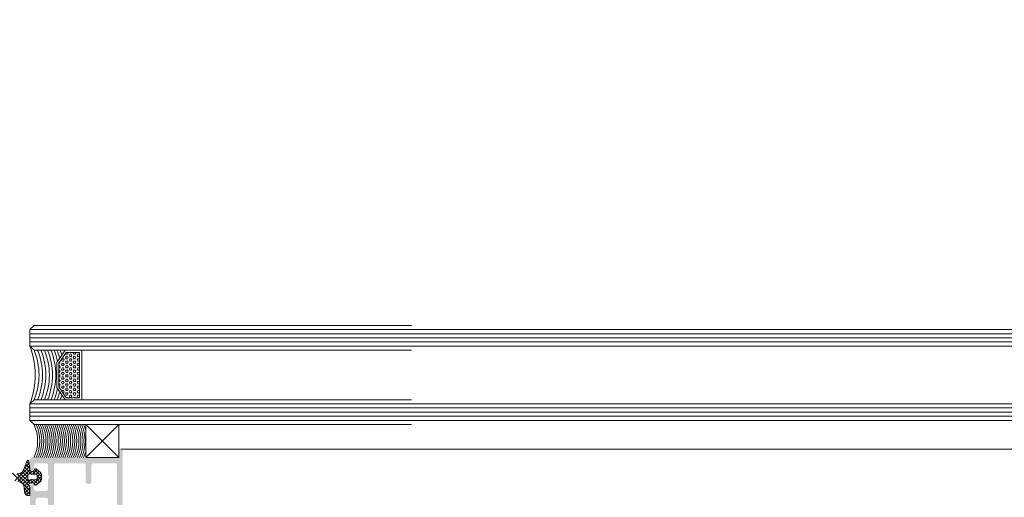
# Model space of a CAD drawing. Header units: millimetres. Extents: x -226731 to 126254, y -16359 to 60195.
# Tile 240 of 256: x -141409 to -141170, y 20937 to 21053. Entities that reach past the tile are written whole.
import ezdxf

# ---------------------------------------------------------------- set-up
doc = ezdxf.new("R2010")
doc.units = ezdxf.units.MM
doc.header["$LTSCALE"] = 0.1
doc.header["$MEASUREMENT"] = 0
for name, color, linetype, lineweight in [('3_Hatch', 8, 'Continuous', 0), ('4. Glass', 140, 'Continuous', 15), ('FIRE CIRCULE', 7, 'Continuous', 5)]:
    doc.layers.add(name, color=color, linetype=linetype, lineweight=lineweight)

# ---------------------------------------------------------------- blocks, each defined once
blk = doc.blocks.new('*U429')
at = {"layer": '3_Hatch'}
h = blk.add_hatch(color=8, dxfattribs=at)
h.dxf.hatch_style = 1
h.paths.add_polyline_path([(-28.61, 57.99), (-28.61, 92.53), (-28.57, 92.71), (-28.46, 92.87), (-28.28, 92.98), (-28.1, 93.02), (-22.9, 93.02), (-22.7, 92.98), (-22.54, 92.87), (-22.44, 92.71), (-22.41, 92.53), (-22.41, 57.99), (-22.44, 57.83), (-22.54, 57.65), (-22.7, 57.54), (-22.9, 57.52), (-28.1, 57.52), (-28.28, 57.54), (-28.46, 57.65), (-28.57, 57.83)], flags=16)
h.paths.add_polyline_path([(-22.35, 38.09), (-22.41, 37.89), (-22.41, 33.9), (-22.44, 33.7), (-22.54, 33.54), (-22.7, 33.43), (-22.9, 33.41), (-28.1, 33.41), (-28.28, 33.43), (-28.46, 33.54), (-28.57, 33.7), (-28.61, 33.9), (-28.61, 55.6), (-28.57, 55.8), (-28.46, 55.96), (-28.28, 56.07), (-28.1, 56.11), (-22.9, 56.11), (-22.7, 56.07), (-22.54, 55.96), (-22.44, 55.8), (-22.41, 55.6), (-22.41, 51.61), (-22.35, 51.41), (-22.24, 51.26), (-22.1, 51.15), (-21.9, 51.12), (-21.49, 51.12), (-21.31, 51.15), (-21.15, 51.26), (-21.04, 51.41), (-21, 51.61), (-21, 55.6), (-20.95, 55.8), (-20.84, 55.96), (-20.69, 56.07), (-20.49, 56.11), (-17.36, 56.11), (-17.16, 56.07), (-16.98, 55.96), (-16.87, 55.8), (-16.85, 55.6), (-16.85, 52.5), (-16.81, 52.32), (-16.7, 52.16), (-16.54, 52.05), (-16.35, 52.01), (-13.79, 52.01), (-13.61, 51.96), (-13.45, 51.85), (-13.34, 51.7), (-13.3, 51.5), (-13.3, 33.9), (-13.34, 33.7), (-13.45, 33.54), (-13.61, 33.43), (-13.79, 33.41), (-20.49, 33.41), (-20.69, 33.43), (-20.84, 33.54), (-20.95, 33.7), (-21, 33.9), (-21, 37.89), (-21.04, 38.09), (-21.15, 38.26), (-21.31, 38.37), (-21.49, 38.4), (-21.9, 38.4), (-22.1, 38.37), (-22.24, 38.26)], flags=16)
h.paths.add_polyline_path([(-11.89, 36.23), (-12.2, 36.54), (-12.29, 36.66), (-12.29, 36.83), (-12.2, 36.96), (-11.89, 37.27), (-11.89, 39.59), (-11.85, 39.79), (-11.74, 39.96), (-11.58, 40.07), (-11.38, 40.09), (-9, 40.09), (-8.8, 40.07), (-8.65, 39.96), (-8.54, 39.79), (-8.49, 39.59), (-8.49, 38.99), (-8.42, 38.75), (-8.36, 38.68), (-8.31, 38.6), (-8.23, 38.57), (-8.16, 38.53), (-8.09, 38.49), (-8, 38.49), (-7.92, 38.49), (-7.85, 38.51), (-7.78, 38.55), (-7.7, 38.59), (-7.65, 38.64), (-7.59, 38.69), (-7.54, 38.77), (-7.5, 38.86), (-7.48, 38.99), (-7.48, 43.3), (-7.52, 43.49), (-7.63, 43.65), (-7.79, 43.76), (-8, 43.8), (-8.38, 43.8), (-8.58, 43.76), (-8.76, 43.65), (-8.84, 43.49), (-8.89, 43.3), (-8.89, 42.24), (-8.93, 42.06), (-9.04, 41.9), (-9.2, 41.79), (-9.38, 41.73), (-11.38, 41.73), (-11.58, 41.79), (-11.74, 41.9), (-11.85, 42.06), (-11.89, 42.24), (-11.89, 51.5), (-11.85, 51.7), (-11.74, 51.85), (-11.58, 51.96), (-11.38, 52.01), (-9.38, 52.01), (-9.2, 51.96), (-9.04, 51.85), (-8.93, 51.7), (-8.89, 51.5), (-8.89, 49.91), (-8.84, 49.71), (-8.76, 49.54), (-8.58, 49.43), (-8.38, 49.4), (-8, 49.4), (-7.79, 49.43), (-7.63, 49.54), (-7.52, 49.71), (-7.48, 49.91), (-7.48, 57.01), (-7.52, 57.21), (-7.63, 57.35), (-7.79, 57.46), (-8, 57.52), (-9.92, 57.52), (-10.12, 57.46), (-10.26, 57.35), (-10.37, 57.21), (-10.43, 57.01), (-10.37, 56.8), (-10.26, 56.66), (-10.12, 56.55), (-9.92, 56.51), (-9.38, 56.51), (-9.2, 56.46), (-9.04, 56.35), (-8.93, 56.2), (-8.89, 56), (-8.89, 53.91), (-8.93, 53.71), (-9.04, 53.55), (-9.2, 53.44), (-9.38, 53.4), (-14.95, 53.4), (-15.15, 53.44), (-15.29, 53.55), (-15.4, 53.71), (-15.44, 53.91), (-15.44, 56), (-15.4, 56.2), (-15.29, 56.35), (-15.15, 56.46), (-14.95, 56.51), (-14.36, 56.51), (-14.25, 56.55), (-14.16, 56.58), (-14.07, 56.64), (-14.01, 56.71), (-13.96, 56.79), (-13.94, 56.88), (-13.92, 56.97), (-13.92, 57.06), (-13.94, 57.13), (-13.96, 57.22), (-14.01, 57.3), (-14.07, 57.37), (-14.16, 57.43), (-14.25, 57.48), (-14.42, 57.52), (-20.49, 57.52), (-20.69, 57.54), (-20.84, 57.65), (-20.95, 57.83), (-21, 57.99), (-21, 92.53), (-20.95, 92.71), (-20.84, 92.87), (-20.69, 92.98), (-20.49, 93.02), (-16.5, 93.02), (-16.3, 93.06), (-16.15, 93.17), (-16.04, 93.35), (-15.99, 93.52), (-15.99, 93.92), (-16.04, 94.12), (-16.15, 94.28), (-16.3, 94.39), (-16.5, 94.41), (-29.51, 94.41), (-29.69, 94.39), (-29.85, 94.28), (-29.96, 94.12), (-30, 93.92), (-30, 30.48), (-29.96, 30.3), (-29.85, 30.13), (-29.69, 30.02), (-29.51, 30.01), (-29.3, 30.02), (-29.14, 30.13), (-29.05, 30.3), (-29.01, 30.48), (-29.01, 31.49), (-28.96, 31.69), (-28.85, 31.84), (-28.7, 31.95), (-28.5, 32), (-8, 32), (-7.79, 32.04), (-7.63, 32.15), (-7.52, 32.31), (-7.48, 32.49), (-7.48, 34.51), (-7.52, 34.69), (-7.63, 34.85), (-7.79, 34.96), (-8, 35), (-8.18, 34.96), (-8.34, 34.85), (-8.45, 34.69), (-8.49, 34.51), (-8.49, 33.9), (-8.54, 33.7), (-8.65, 33.54), (-8.8, 33.43), (-9, 33.41), (-11.38, 33.41), (-11.58, 33.43), (-11.74, 33.54), (-11.85, 33.7), (-11.89, 33.9)])
at = {"layer": '3_Hatch', "color": 8, "linetype": 'Continuous'}
for p, q in [((-7.48, 41.11), (-7.34, 41.26)), ((-7.48, 40.23), (-6.62, 41.09)), ((-6.14, 39.55), (-7.48, 40.9)), ((-7.48, 39.34), (-6.23, 40.59)), ((-6.21, 40.51), (-6.93, 41.23)), ((-10.3, 36.52), (-8.49, 38.34)), ((-10.28, 37.43), (-9.1, 38.61)), ((-8.39, 37.39), (-9.38, 38.37)), ((-8.51, 38.39), (-8.85, 38.73)), ((-8.55, 37.4), (-7.71, 38.23)), ((-7.65, 37.4), (-6.08, 38.98)), ((-5.1, 35.87), (-7.51, 38.27)), ((-3.29, 35.82), (-7.48, 40.01)), ((-4.3, 35.94), (-7.43, 39.07)), ((-7.23, 38.72), (-6.15, 39.79)), ((-6.94, 37.23), (-5.78, 38.4)), ((-8.57, 34.91), (-10.3, 36.65)), ((-9.25, 36.47), (-10.26, 37.49)), ((-10.17, 35.78), (-9.25, 36.69)), ((-9.19, 37.3), (-9.86, 37.97)), ((-9.71, 35.35), (-9.02, 36.04)), ((-9.23, 34.95), (-8.09, 36.08)), ((-8.16, 35.39), (-8.82, 36.04)), ((-7.55, 37.43), (-8.26, 38.14)), ((-6.21, 34.32), (-7.98, 36.09)), ((-7.91, 35.38), (-7.31, 35.98)), ((-7.44, 34.96), (-4.58, 37.83)), ((-7.36, 34.16), (-3.83, 37.69)), ((-5.97, 34.96), (-7.04, 36.04)), ((-6.94, 36.35), (-5.28, 38.01)), ((-5.64, 35.52), (-6.94, 36.81)), ((-6.46, 33.68), (-7.4, 34.63)), ((-6.7, 33.04), (-7.31, 33.65)), ((-7.28, 33.35), (-6.15, 34.49)), ((-7.06, 32.7), (-6.69, 33.06)), ((-19.53, 17.26, 0.02), (-19.43, 17.43, 0.02)), ((-19.43, 16.88, 0.02), (-19.53, 17.05, 0.02)), ((-19.11, 17.43, 0.02), (-19.43, 17.43, 0.02)), ((-19.11, 16.88, 0.02), (-19.43, 16.88, 0.02)), ((-18.95, 17.16, 0.02), (-19.11, 17.43, 0.02)), ((-19.11, 16.88, 0.02), (-18.95, 17.15, 0.02)), ((-18.63, 16.6, 0.02), (-18.47, 16.88, 0.02)), ((-18.47, 17.43, 0.02), (-18.52, 17.51, 0.02)), ((-18.16, 17.43, 0.02), (-18.48, 17.43, 0.02)), ((-18.16, 16.88, 0.02), (-18.48, 16.88, 0.02)), ((-18.16, 17.43, 0.02), (-18.11, 17.51, 0.02)), ((-18, 16.61, 0.02), (-18.16, 16.88, 0.02)), ((-17.68, 17.15, 0.02), (-17.52, 17.43, 0.02)), ((-17.52, 16.88, 0.02), (-17.68, 17.16, 0.02)), ((-17.21, 17.43, 0.02), (-17.53, 17.43, 0.02)), ((-17.21, 16.88, 0.02), (-17.53, 16.88, 0.02)), ((-17.05, 17.16, 0.02), (-17.2, 17.43, 0.02)), ((-17.2, 16.88, 0.02), (-17.05, 17.15, 0.02)), ((-16.73, 16.6, 0.02), (-16.57, 16.88, 0.02)), ((-16.57, 17.43, 0.02), (-16.61, 17.51, 0.02)), ((-16.26, 17.43, 0.02), (-16.57, 17.43, 0.02)), ((-16.26, 16.88, 0.02), (-16.57, 16.88, 0.02)), ((-16.25, 17.43, 0.02), (-16.24, 17.44, 0.02)), ((-16.09, 16.61, 0.02), (-16.25, 16.88, 0.02)), ((-19.53, 16.16, 0.02), (-19.43, 16.33, 0.02)), ((-19.43, 15.78, 0.02), (-19.53, 15.96, 0.02)), ((-19.53, 15.06, 0.02), (-19.43, 15.23, 0.02)), ((-19.43, 14.68, 0.02), (-19.53, 14.86, 0.02)), ((-19.11, 16.33, 0.02), (-19.43, 16.33, 0.02)), ((-19.11, 15.78, 0.02), (-19.43, 15.78, 0.02)), ((-19.11, 15.23, 0.02), (-19.43, 15.23, 0.02)), ((-19.11, 14.68, 0.02), (-19.43, 14.68, 0.02)), ((-18.95, 16.06, 0.02), (-19.11, 16.33, 0.02)), ((-19.11, 15.78, 0.02), (-18.95, 16.05, 0.02)), ((-18.95, 14.96, 0.02), (-19.11, 15.23, 0.02)), ((-19.11, 14.68, 0.02), (-18.95, 14.95, 0.02)), ((-18.47, 16.33, 0.02), (-18.63, 16.61, 0.02)), ((-18.63, 15.5, 0.02), (-18.47, 15.78, 0.02)), ((-18.47, 15.23, 0.02), (-18.63, 15.51, 0.02)), ((-18.63, 14.4, 0.02), (-18.47, 14.68, 0.02)), ((-18.47, 14.13, 0.02), (-18.63, 14.41, 0.02)), ((-18.16, 16.33, 0.02), (-18.48, 16.33, 0.02)), ((-18.16, 15.78, 0.02), (-18.48, 15.78, 0.02)), ((-18.16, 15.23, 0.02), (-18.48, 15.23, 0.02)), ((-18.16, 14.68, 0.02), (-18.48, 14.68, 0.02)), ((-18.16, 16.33, 0.02), (-18, 16.6, 0.02)), ((-18, 15.51, 0.02), (-18.16, 15.78, 0.02)), ((-18.16, 15.23, 0.02), (-18, 15.5, 0.02)), ((-18, 14.41, 0.02), (-18.16, 14.68, 0.02)), ((-18.16, 14.13, 0.02), (-18, 14.4, 0.02)), ((-17.68, 16.05, 0.02), (-17.52, 16.33, 0.02)), ((-17.52, 15.78, 0.02), (-17.68, 16.06, 0.02)), ((-17.68, 14.95, 0.02), (-17.52, 15.23, 0.02)), ((-17.52, 14.68, 0.02), (-17.68, 14.96, 0.02)), ((-17.21, 16.33, 0.02), (-17.53, 16.33, 0.02)), ((-17.21, 15.78, 0.02), (-17.53, 15.78, 0.02)), ((-17.21, 15.23, 0.02), (-17.53, 15.23, 0.02)), ((-17.21, 14.68, 0.02), (-17.53, 14.68, 0.02)), ((-17.05, 16.06, 0.02), (-17.2, 16.33, 0.02)), ((-17.2, 15.78, 0.02), (-17.05, 16.05, 0.02)), ((-17.05, 14.96, 0.02), (-17.2, 15.23, 0.02)), ((-17.2, 14.68, 0.02), (-17.05, 14.95, 0.02)), ((-16.57, 16.33, 0.02), (-16.73, 16.61, 0.02)), ((-16.73, 15.5, 0.02), (-16.57, 15.78, 0.02)), ((-16.57, 15.23, 0.02), (-16.73, 15.51, 0.02)), ((-16.73, 14.4, 0.02), (-16.57, 14.68, 0.02)), ((-16.57, 14.13, 0.02), (-16.73, 14.41, 0.02)), ((-16.26, 16.33, 0.02), (-16.57, 16.33, 0.02)), ((-16.26, 15.78, 0.02), (-16.57, 15.78, 0.02)), ((-16.26, 15.23, 0.02), (-16.57, 15.23, 0.02)), ((-16.26, 14.68, 0.02), (-16.57, 14.68, 0.02)), ((-16.25, 16.33, 0.02), (-16.09, 16.6, 0.02)), ((-16.09, 15.51, 0.02), (-16.25, 15.78, 0.02)), ((-16.25, 15.23, 0.02), (-16.09, 15.5, 0.02)), ((-16.09, 14.41, 0.02), (-16.25, 14.68, 0.02)), ((-16.25, 14.13, 0.02), (-16.09, 14.4, 0.02)), ((-15.78, 16.05, 0.02), (-15.62, 16.33, 0.02)), ((-15.62, 15.78, 0.02), (-15.78, 16.06, 0.02)), ((-15.78, 14.95, 0.02), (-15.62, 15.23, 0.02)), ((-15.62, 14.68, 0.02), (-15.78, 14.96, 0.02)), ((-15.48, 16.33, 0.02), (-15.62, 16.33, 0.02)), ((-15.3, 15.78, 0.02), (-15.62, 15.78, 0.02)), ((-15.3, 15.23, 0.02), (-15.62, 15.23, 0.02)), ((-15.3, 14.68, 0.02), (-15.62, 14.68, 0.02)), ((-15.3, 15.78, 0.02), (-15.21, 15.93, 0.02)), ((-15.14, 14.96, 0.02), (-15.3, 15.23, 0.02)), ((-15.3, 14.68, 0.02), (-15.14, 14.95, 0.02)), ((-14.82, 14.4, 0.02), (-14.66, 14.68, 0.02)), ((-14.66, 14.13, 0.02), (-14.82, 14.41, 0.02)), ((-14.47, 14.68, 0.02), (-14.67, 14.68, 0.02)), ((-19.53, 13.96, 0.02), (-19.43, 14.13, 0.02)), ((-19.43, 13.58, 0.02), (-19.53, 13.76, 0.02)), ((-19.53, 12.86, 0.02), (-19.43, 13.03, 0.02)), ((-19.43, 12.48, 0.02), (-19.53, 12.66, 0.02)), ((-19.11, 14.13, 0.02), (-19.43, 14.13, 0.02)), ((-19.11, 13.58, 0.02), (-19.43, 13.58, 0.02)), ((-19.11, 13.03, 0.02), (-19.43, 13.03, 0.02)), ((-19.11, 12.48, 0.02), (-19.43, 12.48, 0.02)), ((-18.95, 13.86, 0.02), (-19.11, 14.13, 0.02)), ((-19.11, 13.58, 0.02), (-18.95, 13.85, 0.02)), ((-18.95, 12.76, 0.02), (-19.11, 13.03, 0.02)), ((-19.11, 12.48, 0.02), (-18.95, 12.75, 0.02)), ((-18.95, 11.66, 0.02), (-19.11, 11.93, 0.02)), ((-18.63, 13.3, 0.02), (-18.47, 13.58, 0.02)), ((-18.47, 13.03, 0.02), (-18.63, 13.31, 0.02)), ((-18.63, 12.2, 0.02), (-18.47, 12.48, 0.02)), ((-18.47, 11.93, 0.02), (-18.63, 12.21, 0.02)), ((-18.16, 14.13, 0.02), (-18.48, 14.13, 0.02)), ((-18.16, 13.58, 0.02), (-18.48, 13.58, 0.02)), ((-18.16, 13.03, 0.02), (-18.48, 13.03, 0.02)), ((-18.16, 12.48, 0.02), (-18.48, 12.48, 0.02)), ((-18, 13.31, 0.02), (-18.16, 13.58, 0.02)), ((-18.16, 13.03, 0.02), (-18, 13.3, 0.02)), ((-18, 12.21, 0.02), (-18.16, 12.48, 0.02)), ((-18.16, 11.93, 0.02), (-18, 12.2, 0.02)), ((-17.68, 13.85, 0.02), (-17.52, 14.13, 0.02)), ((-17.52, 13.58, 0.02), (-17.68, 13.86, 0.02)), ((-17.68, 12.75, 0.02), (-17.52, 13.03, 0.02)), ((-17.52, 12.48, 0.02), (-17.68, 12.76, 0.02)), ((-17.21, 14.13, 0.02), (-17.53, 14.13, 0.02)), ((-17.21, 13.58, 0.02), (-17.53, 13.58, 0.02)), ((-17.21, 13.03, 0.02), (-17.53, 13.03, 0.02)), ((-17.21, 12.48, 0.02), (-17.53, 12.48, 0.02)), ((-17.05, 13.86, 0.02), (-17.2, 14.13, 0.02)), ((-17.2, 13.58, 0.02), (-17.05, 13.85, 0.02)), ((-17.05, 12.76, 0.02), (-17.2, 13.03, 0.02)), ((-17.2, 12.48, 0.02), (-17.05, 12.75, 0.02)), ((-17.05, 11.66, 0.02), (-17.2, 11.93, 0.02)), ((-16.73, 13.3, 0.02), (-16.57, 13.58, 0.02)), ((-16.57, 13.03, 0.02), (-16.73, 13.31, 0.02)), ((-16.73, 12.2, 0.02), (-16.57, 12.48, 0.02)), ((-16.57, 11.93, 0.02), (-16.73, 12.21, 0.02)), ((-16.26, 14.13, 0.02), (-16.57, 14.13, 0.02)), ((-16.26, 13.58, 0.02), (-16.57, 13.58, 0.02)), ((-16.26, 13.03, 0.02), (-16.57, 13.03, 0.02)), ((-16.26, 12.48, 0.02), (-16.57, 12.48, 0.02)), ((-16.09, 13.31, 0.02), (-16.25, 13.58, 0.02)), ((-16.25, 13.03, 0.02), (-16.09, 13.3, 0.02)), ((-16.09, 12.21, 0.02), (-16.25, 12.48, 0.02)), ((-16.25, 11.93, 0.02), (-16.09, 12.2, 0.02)), ((-15.78, 13.85, 0.02), (-15.62, 14.13, 0.02)), ((-15.62, 13.58, 0.02), (-15.78, 13.86, 0.02)), ((-15.78, 12.75, 0.02), (-15.62, 13.03, 0.02)), ((-15.62, 12.48, 0.02), (-15.78, 12.76, 0.02)), ((-15.3, 14.13, 0.02), (-15.62, 14.13, 0.02)), ((-15.3, 13.58, 0.02), (-15.62, 13.58, 0.02)), ((-15.3, 13.03, 0.02), (-15.62, 13.03, 0.02)), ((-15.3, 12.48, 0.02), (-15.62, 12.48, 0.02)), ((-15.14, 13.86, 0.02), (-15.3, 14.13, 0.02)), ((-15.3, 13.58, 0.02), (-15.14, 13.85, 0.02)), ((-15.14, 12.76, 0.02), (-15.3, 13.03, 0.02)), ((-15.3, 12.48, 0.02), (-15.14, 12.75, 0.02)), ((-15.14, 11.66, 0.02), (-15.3, 11.93, 0.02)), ((-14.82, 13.3, 0.02), (-14.66, 13.58, 0.02)), ((-14.66, 13.03, 0.02), (-14.82, 13.31, 0.02)), ((-14.82, 12.2, 0.02), (-14.66, 12.48, 0.02)), ((-14.66, 11.93, 0.02), (-14.82, 12.21, 0.02)), ((-14.47, 14.13, 0.02), (-14.67, 14.13, 0.02)), ((-14.47, 13.58, 0.02), (-14.67, 13.58, 0.02)), ((-14.47, 13.03, 0.02), (-14.67, 13.03, 0.02)), ((-14.47, 12.48, 0.02), (-14.67, 12.48, 0.02)), ((-19.53, 11.76, 0.02), (-19.43, 11.93, 0.02)), ((-19.43, 11.38, 0.02), (-19.53, 11.56, 0.02)), ((-19.53, 10.66, 0.02), (-19.43, 10.83, 0.02)), ((-19.43, 10.28, 0.02), (-19.53, 10.46, 0.02)), ((-19.53, 9.56, 0.02), (-19.43, 9.73, 0.02)), ((-19.11, 11.93, 0.02), (-19.43, 11.93, 0.02)), ((-19.11, 11.38, 0.02), (-19.43, 11.38, 0.02)), ((-19.11, 10.83, 0.02), (-19.43, 10.83, 0.02)), ((-19.11, 10.28, 0.02), (-19.43, 10.28, 0.02)), ((-19.11, 9.73, 0.02), (-19.43, 9.73, 0.02)), ((-19.11, 11.38, 0.02), (-18.95, 11.65, 0.02)), ((-18.95, 10.56, 0.02), (-19.11, 10.83, 0.02)), ((-19.11, 10.28, 0.02), (-18.95, 10.55, 0.02)), ((-18.95, 9.46, 0.02), (-19.11, 9.73, 0.02)), ((-18.63, 11.1, 0.02), (-18.47, 11.38, 0.02)), ((-18.47, 10.83, 0.02), (-18.63, 11.11, 0.02)), ((-18.63, 10, 0.02), (-18.47, 10.28, 0.02)), ((-18.47, 9.73, 0.02), (-18.63, 10.01, 0.02)), ((-18.16, 11.93, 0.02), (-18.48, 11.93, 0.02)), ((-18.16, 11.38, 0.02), (-18.48, 11.38, 0.02)), ((-18.16, 10.83, 0.02), (-18.48, 10.83, 0.02)), ((-18.16, 10.28, 0.02), (-18.48, 10.28, 0.02)), ((-18.16, 9.73, 0.02), (-18.48, 9.73, 0.02)), ((-18, 11.11, 0.02), (-18.16, 11.38, 0.02)), ((-18.16, 10.83, 0.02), (-18, 11.1, 0.02)), ((-18, 10.01, 0.02), (-18.16, 10.28, 0.02)), ((-18.16, 9.73, 0.02), (-18, 10, 0.02)), ((-17.68, 11.65, 0.02), (-17.52, 11.93, 0.02)), ((-17.52, 11.38, 0.02), (-17.68, 11.66, 0.02)), ((-17.68, 10.55, 0.02), (-17.52, 10.83, 0.02)), ((-17.52, 10.28, 0.02), (-17.68, 10.56, 0.02)), ((-17.68, 9.45, 0.02), (-17.52, 9.73, 0.02)), ((-17.21, 11.93, 0.02), (-17.53, 11.93, 0.02)), ((-17.21, 11.38, 0.02), (-17.53, 11.38, 0.02)), ((-17.21, 10.83, 0.02), (-17.53, 10.83, 0.02)), ((-17.21, 10.28, 0.02), (-17.53, 10.28, 0.02)), ((-17.21, 9.73, 0.02), (-17.53, 9.73, 0.02)), ((-17.2, 11.38, 0.02), (-17.05, 11.65, 0.02)), ((-17.05, 10.56, 0.02), (-17.2, 10.83, 0.02)), ((-17.2, 10.28, 0.02), (-17.05, 10.55, 0.02)), ((-17.05, 9.46, 0.02), (-17.2, 9.73, 0.02)), ((-16.73, 11.1, 0.02), (-16.57, 11.38, 0.02)), ((-16.57, 10.83, 0.02), (-16.73, 11.11, 0.02)), ((-16.73, 10, 0.02), (-16.57, 10.28, 0.02)), ((-16.57, 9.73, 0.02), (-16.73, 10.01, 0.02)), ((-16.26, 11.93, 0.02), (-16.57, 11.93, 0.02)), ((-16.26, 11.38, 0.02), (-16.57, 11.38, 0.02)), ((-16.26, 10.83, 0.02), (-16.57, 10.83, 0.02)), ((-16.26, 10.28, 0.02), (-16.57, 10.28, 0.02)), ((-16.26, 9.73, 0.02), (-16.57, 9.73, 0.02)), ((-16.09, 11.11, 0.02), (-16.25, 11.38, 0.02)), ((-16.25, 10.83, 0.02), (-16.09, 11.1, 0.02)), ((-16.09, 10.01, 0.02), (-16.25, 10.28, 0.02)), ((-16.25, 9.73, 0.02), (-16.09, 10, 0.02)), ((-15.78, 11.65, 0.02), (-15.62, 11.93, 0.02)), ((-15.62, 11.38, 0.02), (-15.78, 11.66, 0.02)), ((-15.78, 10.55, 0.02), (-15.62, 10.83, 0.02)), ((-15.62, 10.28, 0.02), (-15.78, 10.56, 0.02)), ((-15.78, 9.45, 0.02), (-15.62, 9.73, 0.02)), ((-15.3, 11.93, 0.02), (-15.62, 11.93, 0.02)), ((-15.3, 11.38, 0.02), (-15.62, 11.38, 0.02)), ((-15.3, 10.83, 0.02), (-15.62, 10.83, 0.02)), ((-15.3, 10.28, 0.02), (-15.62, 10.28, 0.02)), ((-15.3, 9.73, 0.02), (-15.62, 9.73, 0.02)), ((-15.3, 11.38, 0.02), (-15.14, 11.65, 0.02)), ((-15.14, 10.56, 0.02), (-15.3, 10.83, 0.02)), ((-15.3, 10.28, 0.02), (-15.14, 10.55, 0.02)), ((-15.14, 9.46, 0.02), (-15.3, 9.73, 0.02)), ((-14.82, 11.1, 0.02), (-14.66, 11.38, 0.02)), ((-14.66, 10.83, 0.02), (-14.82, 11.11, 0.02)), ((-14.82, 10, 0.02), (-14.66, 10.28, 0.02)), ((-14.66, 9.73, 0.02), (-14.82, 10.01, 0.02)), ((-14.47, 11.93, 0.02), (-14.67, 11.93, 0.02)), ((-14.47, 11.38, 0.02), (-14.67, 11.38, 0.02)), ((-14.47, 10.83, 0.02), (-14.67, 10.83, 0.02)), ((-14.47, 10.28, 0.02), (-14.67, 10.28, 0.02)), ((-14.47, 9.73, 0.02), (-14.67, 9.73, 0.02)), ((-19.43, 9.18, 0.02), (-19.53, 9.36, 0.02)), ((-19.53, 8.46, 0.02), (-19.43, 8.63, 0.02)), ((-19.43, 8.08, 0.02), (-19.53, 8.26, 0.02)), ((-19.53, 7.36, 0.02), (-19.43, 7.53, 0.02)), ((-19.11, 9.18, 0.02), (-19.43, 9.18, 0.02)), ((-19.11, 8.63, 0.02), (-19.43, 8.63, 0.02)), ((-19.11, 8.08, 0.02), (-19.43, 8.08, 0.02)), ((-19.11, 7.53, 0.02), (-19.43, 7.53, 0.02)), ((-19.11, 9.18, 0.02), (-18.95, 9.45, 0.02)), ((-18.95, 8.36, 0.02), (-19.11, 8.63, 0.02)), ((-19.11, 8.08, 0.02), (-18.95, 8.35, 0.02)), ((-18.95, 7.26, 0.02), (-19.11, 7.53, 0.02)), ((-19.11, 6.98, 0.02), (-18.95, 7.25, 0.02)), ((-18.63, 8.9, 0.02), (-18.47, 9.18, 0.02)), ((-18.47, 8.63, 0.02), (-18.63, 8.91, 0.02)), ((-18.63, 7.8, 0.02), (-18.47, 8.08, 0.02)), ((-18.47, 7.53, 0.02), (-18.63, 7.81, 0.02)), ((-18.16, 9.18, 0.02), (-18.48, 9.18, 0.02)), ((-18.16, 8.63, 0.02), (-18.48, 8.63, 0.02)), ((-18.16, 8.08, 0.02), (-18.48, 8.08, 0.02)), ((-18.16, 7.53, 0.02), (-18.48, 7.53, 0.02)), ((-18, 8.91, 0.02), (-18.16, 9.18, 0.02)), ((-18.16, 8.63, 0.02), (-18, 8.9, 0.02)), ((-18, 7.81, 0.02), (-18.16, 8.08, 0.02)), ((-18.16, 7.53, 0.02), (-18, 7.8, 0.02)), ((-17.52, 9.18, 0.02), (-17.68, 9.46, 0.02)), ((-17.68, 8.35, 0.02), (-17.52, 8.63, 0.02)), ((-17.52, 8.08, 0.02), (-17.68, 8.36, 0.02)), ((-17.68, 7.25, 0.02), (-17.52, 7.53, 0.02)), ((-17.52, 6.98, 0.02), (-17.68, 7.26, 0.02)), ((-17.21, 9.18, 0.02), (-17.53, 9.18, 0.02)), ((-17.21, 8.63, 0.02), (-17.53, 8.63, 0.02)), ((-17.21, 8.08, 0.02), (-17.53, 8.08, 0.02)), ((-17.21, 7.53, 0.02), (-17.53, 7.53, 0.02)), ((-17.2, 9.18, 0.02), (-17.05, 9.45, 0.02)), ((-17.05, 8.36, 0.02), (-17.2, 8.63, 0.02)), ((-17.2, 8.08, 0.02), (-17.05, 8.35, 0.02)), ((-17.05, 7.26, 0.02), (-17.2, 7.53, 0.02)), ((-17.2, 6.98, 0.02), (-17.05, 7.25, 0.02)), ((-16.73, 8.9, 0.02), (-16.57, 9.18, 0.02)), ((-16.57, 8.63, 0.02), (-16.73, 8.91, 0.02)), ((-16.73, 7.8, 0.02), (-16.57, 8.08, 0.02)), ((-16.57, 7.53, 0.02), (-16.73, 7.81, 0.02)), ((-16.26, 9.18, 0.02), (-16.57, 9.18, 0.02)), ((-16.26, 8.63, 0.02), (-16.57, 8.63, 0.02)), ((-16.26, 8.08, 0.02), (-16.57, 8.08, 0.02)), ((-16.26, 7.53, 0.02), (-16.57, 7.53, 0.02)), ((-16.09, 8.91, 0.02), (-16.25, 9.18, 0.02)), ((-16.25, 8.63, 0.02), (-16.09, 8.9, 0.02)), ((-16.09, 7.81, 0.02), (-16.25, 8.08, 0.02)), ((-16.25, 7.53, 0.02), (-16.09, 7.8, 0.02)), ((-15.62, 9.18, 0.02), (-15.78, 9.46, 0.02)), ((-15.78, 8.35, 0.02), (-15.62, 8.63, 0.02)), ((-15.62, 8.08, 0.02), (-15.78, 8.36, 0.02)), ((-15.74, 7.31, 0.02), (-15.62, 7.53, 0.02)), ((-15.3, 9.18, 0.02), (-15.62, 9.18, 0.02)), ((-15.3, 8.63, 0.02), (-15.62, 8.63, 0.02)), ((-15.3, 8.08, 0.02), (-15.62, 8.08, 0.02)), ((-15.59, 7.53, 0.02), (-15.62, 7.53, 0.02)), ((-15.3, 9.18, 0.02), (-15.14, 9.45, 0.02)), ((-15.14, 8.36, 0.02), (-15.3, 8.63, 0.02)), ((-15.3, 8.08, 0.02), (-15.14, 8.35, 0.02)), ((-14.82, 8.9, 0.02), (-14.66, 9.18, 0.02)), ((-14.74, 8.77, 0.02), (-14.82, 8.91, 0.02)), ((-14.47, 9.18, 0.02), (-14.67, 9.18, 0.02)), ((-19.43, 6.98, 0.02), (-19.53, 7.16, 0.02)), ((-19.11, 6.98, 0.02), (-19.43, 6.98, 0.02)), ((-18.63, 6.7, 0.02), (-18.47, 6.98, 0.02)), ((-18.52, 6.51, 0.02), (-18.63, 6.71, 0.02)), ((-18.16, 6.98, 0.02), (-18.48, 6.98, 0.02)), ((-18, 6.71, 0.02), (-18.16, 6.98, 0.02)), ((-18.11, 6.51, 0.02), (-18, 6.7, 0.02)), ((-17.21, 6.98, 0.02), (-17.53, 6.98, 0.02)), ((-16.73, 6.7, 0.02), (-16.57, 6.98, 0.02)), ((-16.61, 6.51, 0.02), (-16.73, 6.71, 0.02)), ((-16.26, 6.98, 0.02), (-16.57, 6.98, 0.02)), ((-16.12, 6.76, 0.02), (-16.25, 6.98, 0.02))]:
    blk.add_line(p, q, dxfattribs=at)
at = {"layer": '3_Hatch', "color": 8}
for p, q in [((-7.18, 41.26), (-7.48, 41.26)), ((-7.48, 41.26), (-7.48, 39.17)), ((-9.04, 38.66), (-10.02, 37.84)), ((-8.47, 38.28), (-8.57, 38.54)), ((-7.43, 38.29), (-8.15, 38.14)), ((-7.48, 39.17), (-7.23, 38.73)), ((-6.13, 39.35), (-6.18, 40.31)), ((-10.3, 37.23), (-10.3, 36.23)), ((-9.25, 36.33), (-9.25, 37.12)), ((-8.93, 37.42), (-8.01, 37.37)), ((-8.01, 36.08), (-8.93, 36.03)), ((-7.72, 37.39), (-7.3, 37.48)), ((-7.3, 35.97), (-7.72, 36.06)), ((-6.94, 37.18), (-6.94, 36.27)), ((-10.02, 35.61), (-9.04, 34.79)), ((-8.57, 34.91), (-8.47, 35.24)), ((-7.43, 34.91), (-7.23, 32.8)), ((-6.78, 32.83), (-5.87, 35.22)), ((-29.01, 32), (-21.01, 32)), ((-29.01, 24), (-29.01, 32)), ((-29.01, 32), (-21.01, 24)), ((-21.01, 32), (-29.01, 24)), ((-29.01, 24), (-29.01, 32)), ((-21.01, 32), (-21.01, 24)), ((-21.01, 24), (-21.01, 32)), ((-29.56, 30.01), (-1150, 30.01)), ((-21.01, 24), (-29.01, 24)), ((-1150, 23, 0), (-7.48, 23)), ((-1150, 22, 0), (-7.48, 22)), ((-1150, 21, 0), (-7.48, 21)), ((-1150, 20, 0), (-7.48, 20)), ((-1150, 19, 0), (-7.48, 19)), ((-20.03, 6.01, 0.02), (-20.03, 18.01, 0.02)), ((-19.53, 6.51, 0.02), (-19.53, 17.51, 0.02)), ((-19.53, 17.51, 0.02), (-16.29, 17.51, 0.02)), ((-16.29, 17.51, 0.02), (-14.47, 14.86, 0.02)), ((-16.03, 18.01, 0.02), (-13.97, 15.01, 0.02)), ((-14.47, 14.86, 0.02), (-14.47, 9.17, 0.02)), ((-13.97, 15.01, 0.02), (-13.97, 9.01, 0.02)), ((-14.47, 9.17, 0.02), (-16.29, 6.51, 0.02)), ((-13.97, 9.01, 0.02), (-16.03, 6.01, 0.02)), ((-1150, 5, 0), (-7.48, 5)), ((-16.29, 6.51, 0.02), (-19.53, 6.51, 0.02)), ((-1150, 4, 0), (-7.48, 4)), ((-1150, 3, 0), (-7.48, 3)), ((-1150, 2, 0), (-7.48, 2)), ((-1150, 1, 0), (-7.48, 1))]:
    blk.add_line(p, q, dxfattribs=at)
for centre, radius, start, end in [((-7.18, 40.26), 1, 2.9793, 90), ((-8.85, 38.43), 0.3, 22.2031, 130), ((-8.21, 38.43), 0.3, 210, 281.9731), ((-7.5, 38.58), 0.3, 281.9731, 29.6447), ((-4.63, 39.37), 1.5, 180.5805, 259.4803), ((-9.5, 37.23), 0.8, 130, 180), ((-9.5, 36.23), 0.8, 180, 230), ((-8.95, 37.12), 0.3, 86.8644, 180), ((-8.95, 36.33), 0.3, 180, 273.1356), ((-7.95, 38.46), 1.1, 266.8644, 281.9731), ((-7.95, 34.99), 1.1, 78.0269, 93.1356), ((-7.24, 37.18), 0.3, 0, 101.9731), ((-7.24, 36.27), 0.3, 258.0269, 0), ((-4.57, 34.46), 1.5, 82.7957, 149.961), ((-8.85, 35.02), 0.3, 230, 337.7969), ((-8.04, 34.76), 0.635, 13.3802, 131.9125), ((-11.77, 28, 0), 9.59, 155.3498, 164.5957), ((-11.27, 28, 0), 9.59, 155.3498, 204.6502), ((-10.77, 28, 0), 9.59, 155.3498, 204.6502), ((-10.27, 28, 0), 9.59, 155.3498, 204.6502), ((-9.77, 28, 0), 9.59, 155.3498, 204.6502), ((-9.27, 28, 0), 9.59, 155.3498, 204.6502), ((-8.77, 28, 0), 9.59, 155.3498, 204.6502), ((-8.27, 28, 0), 9.59, 155.3498, 204.6502), ((-7.77, 28, 0), 9.59, 155.3498, 204.6502), ((-7.27, 28, 0), 9.59, 155.3498, 204.6502), ((-6.77, 28, 0), 9.59, 155.3498, 204.6502), ((-6.27, 28, 0), 9.59, 155.3498, 204.6502), ((-5.77, 28, 0), 9.59, 155.3498, 204.6502), ((-5.27, 28, 0), 9.59, 155.3498, 204.6502), ((-4.77, 28, 0), 9.59, 155.3498, 204.6502), ((-4.27, 28, 0), 9.59, 155.3498, 204.6502), ((-3.77, 28, 0), 9.59, 155.3498, 204.6502), ((-3.27, 28, 0), 9.59, 155.3498, 204.6502), ((-2.77, 28, 0), 9.59, 155.3498, 204.6502), ((-2.27, 28, 0), 9.59, 155.3498, 204.6502), ((-1.77, 28, 0), 9.59, 155.3498, 204.6502), ((-1.27, 28, 0), 9.59, 155.3498, 204.6502), ((-0.77, 28, 0), 9.59, 155.3498, 204.6502), ((-0.27, 28, 0), 9.59, 155.3498, 204.6502), ((0.23, 28, 0), 9.59, 155.3498, 204.6502), ((-7.02, 32.96), 0.271, 217.2128, 329.9224), ((-11.77, 28, 0), 9.59, 195.4043, 204.6502), ((-0.39, 12.01, 0.02), 15.61, 157.4346, 161.9459), ((0.38, 12.01, 0.02), 15.61, 157.4346, 164.9477), ((1.07, 12.01, 0.02), 15.61, 157.4346, 167.7859), ((1.84, 12.01, 0.02), 15.61, 157.4346, 202.6117), ((2.65, 12.01, 0.02), 15.61, 157.4346, 202.6117), ((3.4, 12.01, 0.02), 15.61, 157.4346, 202.6117), ((4.26, 12.01, 0.02), 15.61, 157.4346, 202.6117), ((5.07, 12.01, 0.02), 15.61, 157.4346, 202.6117), ((5.92, 12, 0), 15.61, 157.4346, 202.6117), ((11.33, 12, 0.03), 20.07, 159.5887, 200.4113), ((-0.39, 12.01, 0.02), 15.61, 198.0541, 202.6117), ((0.38, 12.01, 0.02), 15.61, 195.0523, 202.6117), ((1.07, 12.01, 0.02), 15.61, 192.2141, 202.6117)]:
    blk.add_arc(centre, radius, start, end, dxfattribs=at)
at = {"layer": '4. Glass', "color": 8}
for p, q in [((-8.48, 24), (-100, 24)), ((-7.48, 23), (-8.48, 24)), ((-7.48, 19), (-7.48, 23)), ((-100, 18), (-8.48, 18)), ((-8.48, 18), (-7.48, 19)), ((-8.48, 6), (-100, 6)), ((-7.48, 5), (-8.48, 6)), ((-7.48, 1), (-7.48, 5)), ((-100, 0), (-8.48, 0)), ((-8.48, 0), (-7.48, 1))]:
    blk.add_line(p, q, dxfattribs=at)

msp = doc.modelspace()

# ---------------------------------------------------------------- linework, layer by layer
at = {"layer": 'FIRE CIRCULE', "color": 3}
msp.add_circle((-137926.85, 17553.1), 3500, dxfattribs=at)

# ---------------------------------------------------------------- block references
at = {"layer": '3_Hatch', "color": 8, "rotation": 179.9999999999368}
msp.add_blockref('*U429', (-141413.95, 20978.95), dxfattribs=at)

doc.saveas('drawing.dxf')
